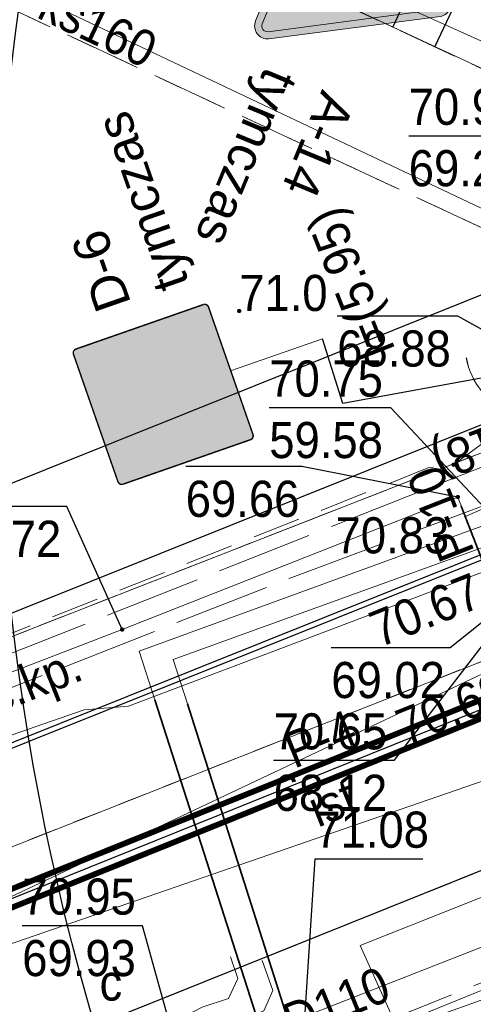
# Model space of a CAD drawing. Header units: feet. Extents: x 6524992 to 6539952, y 6047571 to 6067901.
# Tile 17 of 53: x 6531684 to 6531694, y 6048656 to 6048677. Entities that reach past the tile are written whole.
import ezdxf
from ezdxf.enums import TextEntityAlignment as Align

# ---------------------------------------------------------------- set-up
doc = ezdxf.new("R2010")
doc.units = ezdxf.units.FT
doc.header["$MEASUREMENT"] = 0
for name, pattern in [('1.5_0.5', [2, 1.5, -0.5]), ('218-500', [1, 0.5, -0.5]), ('219-500', [0]), ('mz1.0_0.5', [1.5, 1, -0.5]), ('mz1.25_0.5', [1.75, 1.25, -0.5]), ('mz2.0_0.5', [2.5, 2, -0.5])]:
    doc.linetypes.add(name, pattern=pattern)
doc.layers.get('0').update_dxf_attribs({"linetype": 'CONTINUOUS', "lineweight": 18})
doc.layers.add('000 Inne (niezydentyfikowane)', color=7, linetype='CONTINUOUS')
for name, color, linetype, transparency in [('217-Granica konturu klasyfikcyjnego', 7, 'CONTINUOUS', 0.5), ('218-Granica użytku', 7, 'CONTINUOUS', 0.5), ('219-Linia granicy', 7, 'CONTINUOUS', 0.5), ('chodnik (powierzchnia)', 7, 'CONTINUOUS', 0.5), ('furtka (linia) - symbol', 7, 'CONTINUOUS', 0.5), ('jezdnia (powierzchnia)', 7, 'CONTINUOUS', 0.5), ('krawężnik (linia)', 7, 'CONTINUOUS', 0.5), ('przewód ciepłowniczy (linia)', 7, 'CONTINUOUS', 0.5), ('przewód elektroenergetyczny (linia)', 7, 'CONTINUOUS', 0.5), ('przewód gazowy (linia)', 7, 'CONTINUOUS', 0.5), ('przewód gazowy - projektowany lub w budowie (linia) - ob. projektowany', 7, 'CONTINUOUS', 0.5), ('przewód kanalizacyjny (linia)', 7, 'CONTINUOUS', 0.5), ('przewód kanalizacyjny (linia)-Atr1', 7, 'CONTINUOUS', 0.5), ('przewód telekomunikacyjny - projektowany lub w budowie (linia) - ob. projektowany', 7, 'CONTINUOUS', 0.5), ('przewód wodociągowy (linia)', 7, 'CONTINUOUS', 0.5), ('przewód wodociągowy (linia)-Atr1', 7, 'CONTINUOUS', 0.5), ('punkt o określonej wysokości (sieć ciepłownicza)-Atr2', 7, 'CONTINUOUS', 0.5), ('punkt o określonej wysokości (sieć ciepłownicza)-Atr3', 7, 'CONTINUOUS', 0.5), ('punkt o określonej wysokości (sieć gazowa)', 7, 'CONTINUOUS', 0.5), ('punkt o określonej wysokości (sieć gazowa)-Atr2', 7, 'CONTINUOUS', 0.5), ('punkt o określonej wysokości (sieć gazowa)-Atr3', 7, 'CONTINUOUS', 0.5), ('punkt o określonej wysokości (sieć kanalizacyjna)-Atr2', 7, 'CONTINUOUS', 0.5), ('punkt o określonej wysokości (sieć kanalizacyjna)-Atr3', 7, 'CONTINUOUS', 0.5), ('punkt wysokościowy naturalny', 7, 'CONTINUOUS', 0.5), ('punkt wysokościowy naturalny-Atr2', 7, 'CONTINUOUS', 0.5), ('punkt wysokościowy sztuczny', 7, 'CONTINUOUS', 0.5), ('punkt wysokościowy sztuczny-Atr2', 7, 'CONTINUOUS', 0.5), ('rura ochronna - przewód ciepłowniczy (linia)', 7, 'CONTINUOUS', 0.5), ('rura ochronna - przewód gazowy (linia)', 7, 'CONTINUOUS', 0.5), ('skarpa nieumocniona (powierzchnia)', 7, 'CONTINUOUS', 0.5), ('studzienka okrągła - przewód ciepłowniczy (punkt)-Atr17', 7, 'CONTINUOUS', 0.5), ('ścieżka (powierzchnia)', 7, 'CONTINUOUS', 0.5), ('ścieżka (powierzchnia)-Atr17', 7, 'CONTINUOUS', 0.5)]:
    doc.layers.add(name, color=color, linetype=linetype, transparency=transparency)
doc.layers.add('_Robocza', color=1, linetype='CONTINUOUS', lineweight=30, plot=False)
doc.layers.add('BDZ_ObiektZwiazanyZKomunikacja', color=7, linetype='CONTINUOUS', lineweight=18, transparency=0.5)
for name, color, linetype, lineweight in [('gaPionowe', 7, 'CONTINUOUS', 13), ('gaPoziome', 7, 'CONTINUOUS', 13), ('zzz.gaHSDlugosc', 7, 'CONTINUOUS', 30), ('zzz.gaHSDodTekst', 7, 'CONTINUOUS', 30), ('zzz.gaHSDomyslna', 7, 'CONTINUOUS', 30), ('zzz.gaHSKilometraz', 7, 'CONTINUOUS', 30), ('zzz.gaHSNazwa', 7, 'CONTINUOUS', 30), ('zzz.gaHSOpis', 7, 'CONTINUOUS', 30), ('zzz.gaHSStan', 7, 'CONTINUOUS', 30), ('zzz.gaHSTrasa', 7, 'CONTINUOUS', 30), ('zzz.gaVSDodTekst', 7, 'CONTINUOUS', 30), ('zzz.gaVSDomyslna', 7, 'CONTINUOUS', 30), ('zzz.gaVSNazwa', 7, 'CONTINUOUS', 30), ('zzz.gaVSStan', 7, 'CONTINUOUS', 30), ('zzz.gaVSWielkość', 7, 'CONTINUOUS', 30)]:
    doc.layers.add(name, color=color, linetype=linetype, lineweight=lineweight)
doc.styles.add('GA-ATR-TEXT', font='arial.ttf', dxfattribs={"width": 0.9})
doc.styles.add('GA4-HS-TEXT', font='arial.ttf', dxfattribs={"width": 0.9})
doc.styles.get("Standard").update_dxf_attribs({"font": 'arial.ttf'})
doc.dimstyles.new('GA-LEADER', dxfattribs={"dimtxt": 1, "dimasz": 1, "dimexe": 1, "dimexo": 1, "dimgap": 1, "dimtad": 1, "dimtxsty": 'Standard', "dimcen": 1, "dimadec": 0, "dimazin": 0, "dimtfac": 1, "dimtmove": 0, "dimatfit": 3, "dimfxl": 1, "dimarcsym": 0})

# ---------------------------------------------------------------- blocks, each defined once
blk = doc.blocks.new('OK04')
at = {"color": 0, "linetype": 'Continuous', "lineweight": 0}
blk.add_arc((1.5, 0.001), 1.5, 120, 180, dxfattribs=at)
blk = doc.blocks.new('PW01')
at = {"linetype": 'Continuous', "lineweight": 13}
h = blk.add_hatch(color=0, dxfattribs=at)
edge = h.paths.add_edge_path()
edge.add_arc((0, 0), 0.045, 0, 360)
blk = doc.blocks.new('PW02')
at = {"linetype": 'Continuous', "lineweight": 13}
h = blk.add_hatch(color=0, dxfattribs=at)
edge = h.paths.add_edge_path()
edge.add_arc((0, 0), 0.045, 0, 360)
blk = doc.blocks.new('KTOK04_500')
at = {"color": 0, "linetype": 'Continuous', "lineweight": 13}
blk.add_arc((3, 0), 3, 119.9816, 180, dxfattribs=at)
blk = doc.blocks.new('*U103')
at = {"layer": 'zzz.gaVSDomyslna', "lineweight": 0}
h = blk.add_hatch(color=10, dxfattribs=at)
h.paths.add_polyline_path([(0, 725.9, 0.262759), (-45.8, 700.1), (-404.2, 79.4, 0.565749), (-356.5, 0), (0, 0), (356.5, 0, 0.565749), (404.2, 79.4), (45.8, 700.1, 0.262759)])
h.paths.add_polyline_path([(20, 684.8), (377.9, 64.9, -0.559995), (356.5, 30), (0, 30), (-356.5, 30, -0.559995), (-377.9, 64.9), (-20, 684.8, -0.260216), (0, 695.9, -0.260216)], flags=16)
at = {"layer": 'zzz.gaVSDomyslna', "color": 10, "lineweight": 0}
for points in [[(45.8, 700.1), (404.2, 79.4, -0.565749), (356.5, 0), (0, 0), (-356.5, 0, -0.565749), (-404.2, 79.4), (-45.8, 700.1, -0.262759), (0, 725.9, -0.262759)], [(20, 684.8), (377.9, 64.9, -0.559995), (356.5, 30), (0, 30), (-356.5, 30, -0.559995), (-377.9, 64.9), (-20, 684.8, -0.260216), (0, 695.9, -0.260216)]]:
    blk.add_lwpolyline(points, format="xyb", close=True, dxfattribs=at)
blk = doc.blocks.new('*U104')
at = {"layer": 'zzz.gaVSDomyslna', "lineweight": 0}
h = blk.add_hatch(color=50, dxfattribs=at)
edge = h.paths.add_edge_path()
edge.add_line((0, 30), (356.5, 30))
edge.add_arc((356.5, 54), 24, 270.0001, 386.9946)
edge.add_line((377.9, 64.9), (20.3, 684.2))
edge.add_arc((0, 672.5), 23.5, 30.0026, 148.2815)
edge.add_line((-20, 684.8), (-377.9, 64.9))
edge.add_arc((-356.5, 54), 24, 153.0055, 270.0001)
edge.add_line((-356.5, 30), (0, 30))
blk = doc.blocks.new('*U105')
at = {"layer": 'zzz.gaVSDomyslna', "linetype": 'Continuous', "lineweight": 0, "true_color": 0x000000}
h = blk.add_hatch(color=18, dxfattribs=at)
edge = h.paths.add_edge_path()
edge.add_arc((60, 472.5), 30, 0, 360.0002689)
h.paths.add_polyline_path([(-360, 45), (-281.25, 112.5), (-202.5, 45)])
h.paths.add_polyline_path([(258.75, 191.25), (157.5, 45), (360, 45)])
h.paths.add_polyline_path([(216.118, 165.789), (141.513, 208.421), (125.376, 182.601), (45, 227.813), (45, 433.125), (0, 461.25), (-136.849, 432.74), (-163.77, 345.246), (-180, 354.375), (-190.457, 343.047), (-176.355, 335.115), (-180, 331.875), (-147.913, 313.826), (-145.705, 317.874), (-135.48, 312.122), (-180, 45), (-90, 45), (-135, 90), (-90, 254.158), (-45, 180), (-45, 45), (45, 45), (0, 90), (0, 180), (-41.0105, 258.983), (11.25, 229.587), (11.25, 224.297), (45, 205.313), (45, 210.602), (117.417, 169.868), (103.026, 146.842), (177.632, 104.211)])
h.paths.add_polyline_path([(11.25, 246.797), (11.25, 360), (-60.3947, 296.316), (-53.6333, 283.294)], flags=16)
h.paths.add_polyline_path([(-98.1818, 405), (-51.9231, 405), (-126.456, 324.256), (-138.522, 331.043)], flags=16)
blk = doc.blocks.new('*U107')
at = {"layer": 'zzz.gaVSDomyslna', "color": 10}
blk.add_blockref('*U103', (0, 0), dxfattribs=at)
at = {"layer": 'zzz.gaVSDomyslna', "color": 50}
blk.add_blockref('*U104', (0, 0), dxfattribs=at)
at = {"layer": 'zzz.gaVSDomyslna', "color": 18, "true_color": 0x000000}
blk.add_blockref('*U105', (0, 0), dxfattribs=at)
blk = doc.blocks.new('*U102')
at = {"layer": 'zzz.gaVSDomyslna'}
blk.add_blockref('*U107', (0, 0), dxfattribs=at)
at = {"layer": 'zzz.gaVSDodTekst', "flags": 1}
blk.add_attdef('Addtext', text='', height=1, dxfattribs=at).set_placement((0, 0), align=Align.MIDDLE_LEFT)
at = {"layer": 'zzz.gaVSDomyslna', "flags": 1}
for tag in ['Width', 'Height', 'Position', 'Route', 'ItemNo']:
    blk.add_attdef(tag, text='', height=1, dxfattribs=at).set_placement((0, 0), align=Align.MIDDLE_LEFT)
at = {"layer": 'zzz.gaVSNazwa', "style": 'GA-ATR-TEXT'}
blk.add_attdef('Name', text='', height=150, dxfattribs=at).set_placement((510.5, 438), align=Align.MIDDLE_LEFT)
at = {"layer": 'zzz.gaVSStan', "style": 'GA-ATR-TEXT'}
blk.add_attdef('State', text='', height=150, dxfattribs=at).set_placement((510.5, 183), align=Align.MIDDLE_LEFT)
at = {"layer": 'zzz.gaVSWielkość', "flags": 1}
blk.add_attdef('Size', text='', height=1, dxfattribs=at).set_placement((0, 0), align=Align.MIDDLE_LEFT)
blk = doc.blocks.new('z.ga4.HSL-desc')
at = {"layer": 'zzz.gaHSDlugosc', "style": 'GA4-HS-TEXT', "width": 0.9}
blk.add_attdef('LENGTH', (6.026, 0.4), '', height=1, dxfattribs=at)
at = {"layer": 'zzz.gaHSDodTekst', "style": 'GA4-HS-TEXT', "width": 0.9, "flags": 1}
blk.add_attdef('ADDTEXT', (0, -2.744), '', height=1, dxfattribs=at)
at = {"layer": 'zzz.gaHSKilometraz', "style": 'GA4-HS-TEXT', "width": 0.9, "flags": 1}
blk.add_attdef('POSITION', (0, -5.695), '', height=1, dxfattribs=at)
at = {"layer": 'zzz.gaHSNazwa', "style": 'GA4-HS-TEXT', "width": 0.9}
blk.add_attdef('NAME', (0, 0.4), '', height=1, dxfattribs=at)
at = {"layer": 'zzz.gaHSStan', "style": 'GA4-HS-TEXT', "width": 0.9}
blk.add_attdef('STATE', (0, -1.356), '', height=1, dxfattribs=at)
at = {"layer": 'zzz.gaHSTrasa', "style": 'GA4-HS-TEXT', "width": 0.9, "flags": 1}
blk.add_attdef('ROUTE', (0, -4.27), '', height=1, dxfattribs=at)
blk = doc.blocks.new('gaHSPos')
at = {"color": 0, "linetype": 'Continuous', "lineweight": 0}
blk.add_point((0, 0), dxfattribs=at)
blk = doc.blocks.new('*U126')
at = {"layer": 'zzz.gaHSDomyslna', "color": 251}
for points in [[(12.309, 5.153, 0.12, 0.12, 0), (-0.067, 0.167, 0.12, 0.12, 0)], [(12.444, 4.819, 0.12, 0.12, 0), (0.067, -0.167, 0.12, 0.12, 0)]]:
    blk.add_lwpolyline(points, format="xyseb", dxfattribs=at)
at = {"color": 251}
for p in [(12.377, 4.986), (0, 0)]:
    blk.add_blockref('gaHSPos', p, dxfattribs=at)
blk = doc.blocks.new('gaVScolumn0')
at = {"color": 0, "linetype": 'ByBlock', "lineweight": -2}
blk.add_line((0, 0), (0, 400), dxfattribs=at)
at = {"layer": 'zzz.gaVSDomyslna', "color": 7, "style": 'GA-ATR-TEXT'}
blk.add_attdef('X2', text='', height=150, dxfattribs=at).set_placement((-50, 0), align=Align.BOTTOM_RIGHT)
blk = doc.blocks.new('*U184')
at = {"layer": 'zzz.gaVSDomyslna', "lineweight": 0}
h = blk.add_hatch(color=180, dxfattribs=at)
edge = h.paths.add_edge_path()
edge.add_line((-280, 594), (280, 594))
edge.add_arc((280, 580), 14, -0.0003, 89.9999, ccw=False)
edge.add_line((294, 580), (294, 20))
edge.add_arc((280, 20), 14, -89.9999, -0.0003, ccw=False)
edge.add_line((280, 6), (-280, 6))
edge.add_arc((-280, 20), 14, 180.0002, 269.9998, ccw=False)
edge.add_line((-294, 20), (-294, 580))
edge.add_arc((-280, 580), 14, 89.9999, 180.0002, ccw=False)
blk = doc.blocks.new('*U185')
at = {"layer": 'zzz.gaVSDomyslna', "color": 7, "lineweight": 0, "true_color": 0xffffff, "const_width": 6}
blk.add_lwpolyline([(280, 3), (-280, 3, -0.414214), (-297, 20), (-297, 580, -0.414214), (-280, 597), (280, 597, -0.414214), (297, 580), (297, 20, -0.414214), (280, 3, -1)], format="xyb", dxfattribs=at)
blk = doc.blocks.new('*U186')
at = {"layer": 'zzz.gaVSDomyslna', "lineweight": 0, "true_color": 0xffffff}
blk.add_hatch(color=7, dxfattribs=at).paths.add_polyline_path([(0, 484), (-279.438, 0), (279.438, 0)])
blk = doc.blocks.new('*U187')
at = {"layer": 'zzz.gaVSDomyslna', "lineweight": 0, "true_color": 0x000000}
h = blk.add_hatch(color=18, dxfattribs=at)
h.paths.add_polyline_path([(-24, 372, 1), (24, 372, 1)])
h.paths.add_polyline_path([(49.7297, 326.351), (0, 345), (-37.2973, 261.081), (-87.4155, 210.963), (-75.7601, 185.321), (-18.6486, 242.432), (-9.72973, 259.459), (0, 186.486), (-46.6216, 121.216), (-77.8378, 27.5676), (-112.5, 23.2348), (-112.5, 11.6777), (-51.0384, 0), (-18.6486, 102.568), (20.4993, 150.613), (90.969, 27.2907), (68.459, 9.13869), (68.459, 0), (93.2432, 0), (134.934, 23.8234), (57.3273, 171.982), (59.8365, 179.509), (49.7297, 223.784), (49.7297, 279.73), (74.5946, 247.095), (74.5946, 163.176), (99.4595, 177.162), (99.4595, 261.081)])
h.paths.add_polyline_path([(219.122, 83.9189), (111.876, 83.9189), (121.645, 65.2703), (228.446, 65.2703)])
h.paths.add_polyline_path([(50.0186, 83.9189), (-16.7151, 83.9189), (-22.6042, 65.2703), (60.675, 65.2703)], flags=17)
h.paths.add_polyline_path([(-66.917, 83.9189), (-219.122, 83.9189), (-228.446, 65.2703), (-73.1332, 65.2703)])
blk = doc.blocks.new('*U189')
at = {"layer": 'zzz.gaVSDomyslna', "color": 7, "true_color": 0xffffff}
for name, p in [('*U185', (0, 0)), ('*U186', (0, 96))]:
    blk.add_blockref(name, p, dxfattribs=at)
at = {"layer": 'zzz.gaVSDomyslna', "color": 180}
blk.add_blockref('*U184', (0, 0), dxfattribs=at)
at = {"layer": 'zzz.gaVSDomyslna', "color": 18, "true_color": 0x000000}
blk.add_blockref('*U187', (0, 108), dxfattribs=at)
blk = doc.blocks.new('*U183')
at = {"layer": 'zzz.gaVSDomyslna'}
blk.add_blockref('*U189', (0, 0), dxfattribs=at)
at = {"layer": 'zzz.gaVSDodTekst', "flags": 1}
blk.add_attdef('Addtext', text='', height=1, dxfattribs=at).set_placement((0, 0), align=Align.MIDDLE_LEFT)
at = {"layer": 'zzz.gaVSDomyslna', "flags": 1}
for tag in ['Width', 'Height', 'Position', 'Route', 'ItemNo']:
    blk.add_attdef(tag, text='', height=1, dxfattribs=at).set_placement((0, 0), align=Align.MIDDLE_LEFT)
at = {"layer": 'zzz.gaVSNazwa', "style": 'GA-ATR-TEXT'}
blk.add_attdef('Name', text='', height=150, dxfattribs=at).set_placement((400, 375), align=Align.MIDDLE_LEFT)
at = {"layer": 'zzz.gaVSStan', "style": 'GA-ATR-TEXT'}
blk.add_attdef('State', text='', height=150, dxfattribs=at).set_placement((400, 120), align=Align.MIDDLE_LEFT)
at = {"layer": 'zzz.gaVSWielkość', "flags": 1}
blk.add_attdef('Size', text='', height=1, dxfattribs=at).set_placement((0, 0), align=Align.MIDDLE_LEFT)
blk = doc.blocks.new('*U201')
at = {"layer": 'zzz.gaVSDomyslna', "lineweight": 0}
h = blk.add_hatch(color=10, dxfattribs=at)
h.paths.add_polyline_path([(0, 725.9, 0.262759), (-45.8, 700.1), (-404.2, 79.4, 0.565749), (-356.5, 0), (0, 0), (356.5, 0, 0.565749), (404.2, 79.4), (45.8, 700.1, 0.262759)])
h.paths.add_polyline_path([(20, 684.8), (377.9, 64.9, -0.559995), (356.5, 30), (0, 30), (-356.5, 30, -0.559995), (-377.9, 64.9), (-20, 684.8, -0.260216), (0, 695.9, -0.260216)], flags=16)
at = {"layer": 'zzz.gaVSDomyslna', "color": 10, "lineweight": 0}
for points in [[(45.8, 700.1), (404.2, 79.4, -0.565749), (356.5, 0), (0, 0), (-356.5, 0, -0.565749), (-404.2, 79.4), (-45.8, 700.1, -0.262759), (0, 725.9, -0.262759)], [(20, 684.8), (377.9, 64.9, -0.559995), (356.5, 30), (0, 30), (-356.5, 30, -0.559995), (-377.9, 64.9), (-20, 684.8, -0.260216), (0, 695.9, -0.260216)]]:
    blk.add_lwpolyline(points, format="xyb", close=True, dxfattribs=at)
blk = doc.blocks.new('*U202')
at = {"layer": 'zzz.gaVSDomyslna', "lineweight": 0}
h = blk.add_hatch(color=50, dxfattribs=at)
edge = h.paths.add_edge_path()
edge.add_line((0, 30), (356.5, 30))
edge.add_arc((356.5, 54), 24, 270.0001, 386.9946)
edge.add_line((377.9, 64.9), (20.3, 684.2))
edge.add_arc((0, 672.5), 23.5, 30.0026, 148.2815)
edge.add_line((-20, 684.8), (-377.9, 64.9))
edge.add_arc((-356.5, 54), 24, 153.0055, 270.0001)
edge.add_line((-356.5, 30), (0, 30))
blk = doc.blocks.new('*U203')
at = {"layer": 'zzz.gaVSDomyslna', "linetype": 'Continuous', "lineweight": 0, "true_color": 0x000000}
h = blk.add_hatch(color=18, dxfattribs=at)
edge = h.paths.add_edge_path()
edge.add_arc((60, 472.5), 30, 0, 360.0002689)
h.paths.add_polyline_path([(-360, 45), (-281.25, 112.5), (-202.5, 45)])
h.paths.add_polyline_path([(258.75, 191.25), (157.5, 45), (360, 45)])
h.paths.add_polyline_path([(216.118, 165.789), (141.513, 208.421), (125.376, 182.601), (45, 227.813), (45, 433.125), (0, 461.25), (-136.849, 432.74), (-163.77, 345.246), (-180, 354.375), (-190.457, 343.047), (-176.355, 335.115), (-180, 331.875), (-147.913, 313.826), (-145.705, 317.874), (-135.48, 312.122), (-180, 45), (-90, 45), (-135, 90), (-90, 254.158), (-45, 180), (-45, 45), (45, 45), (0, 90), (0, 180), (-41.0105, 258.983), (11.25, 229.587), (11.25, 224.297), (45, 205.313), (45, 210.602), (117.417, 169.868), (103.026, 146.842), (177.632, 104.211)])
h.paths.add_polyline_path([(11.25, 246.797), (11.25, 360), (-60.3947, 296.316), (-53.6333, 283.294)], flags=16)
h.paths.add_polyline_path([(-98.1818, 405), (-51.9231, 405), (-126.456, 324.256), (-138.522, 331.043)], flags=16)
blk = doc.blocks.new('*U205')
at = {"layer": 'zzz.gaVSDomyslna', "color": 10}
blk.add_blockref('*U201', (0, 0), dxfattribs=at)
at = {"layer": 'zzz.gaVSDomyslna', "color": 50}
blk.add_blockref('*U202', (0, 0), dxfattribs=at)
at = {"layer": 'zzz.gaVSDomyslna', "color": 18, "true_color": 0x000000}
blk.add_blockref('*U203', (0, 0), dxfattribs=at)
blk = doc.blocks.new('*U200')
at = {"layer": 'zzz.gaVSDomyslna'}
blk.add_blockref('*U205', (0, 0), dxfattribs=at)
at = {"layer": 'zzz.gaVSDodTekst', "flags": 1}
blk.add_attdef('Addtext', text='', height=1, dxfattribs=at).set_placement((0, 0), align=Align.MIDDLE_LEFT)
at = {"layer": 'zzz.gaVSDomyslna', "flags": 1}
for tag in ['Width', 'Height', 'Position', 'Route', 'ItemNo']:
    blk.add_attdef(tag, text='', height=1, dxfattribs=at).set_placement((0, 0), align=Align.MIDDLE_LEFT)
at = {"layer": 'zzz.gaVSNazwa', "style": 'GA-ATR-TEXT'}
blk.add_attdef('Name', text='', height=150, dxfattribs=at).set_placement((510.5, 438), align=Align.MIDDLE_LEFT)
at = {"layer": 'zzz.gaVSStan', "style": 'GA-ATR-TEXT'}
blk.add_attdef('State', text='', height=150, dxfattribs=at).set_placement((510.5, 183), align=Align.MIDDLE_LEFT)
at = {"layer": 'zzz.gaVSWielkość', "flags": 1}
blk.add_attdef('Size', text='', height=1, dxfattribs=at).set_placement((0, 0), align=Align.MIDDLE_LEFT)

msp = doc.modelspace()

# ---------------------------------------------------------------- linework, layer by layer
at = {"layer": '000 Inne (niezydentyfikowane)', "color": 7, "linetype": 'Continuous', "lineweight": 25, "flags": 128}
for points in [[(6531692.11, 6048676.57), (6531693.34, 6048679.2)], [(6531692.98, 6048676.16), (6531693.61, 6048677.5)]]:
    msp.add_lwpolyline(points, dxfattribs=at)
at = {"layer": '217-Granica konturu klasyfikcyjnego', "color": 3, "linetype": '1.5_0.5', "lineweight": 18, "flags": 128}
for points in [[(6531699.41, 6048669.87), (6531644.64, 6048695.35)], [(6531668.96, 6048657.97), (6531699.41, 6048669.87)]]:
    msp.add_lwpolyline(points, dxfattribs=at)
at = {"layer": '218-Granica użytku', "color": 3, "linetype": '218-500', "lineweight": 18, "flags": 128}
for points in [[(6531699.64, 6048673.07), (6531627.6, 6048706.58)], [(6531627.6, 6048706.58), (6531699.64, 6048673.07)], [(6531699.41, 6048669.87), (6531644.64, 6048695.35)], [(6531644.64, 6048695.35), (6531699.41, 6048669.87)], [(6531668.96, 6048657.97), (6531699.41, 6048669.87)], [(6531699.41, 6048669.87), (6531668.96, 6048657.97)], [(6531670.71, 6048654.24), (6531708.28, 6048669.06)], [(6531708.28, 6048669.06), (6531670.71, 6048654.24)]]:
    msp.add_lwpolyline(points, dxfattribs=at)
at = {"layer": '219-Linia granicy', "color": 3, "linetype": '219-500', "lineweight": 18, "flags": 128}
for points in [[(6531615.02, 6048712.44), (6531699.64, 6048673.07)], [(6531668.96, 6048657.97), (6531699.54, 6048669.92)], [(6531670.71, 6048654.24), (6531708.28, 6048669.06)]]:
    msp.add_lwpolyline(points, dxfattribs=at)
at = {"layer": '_Robocza'}
msp.add_lwpolyline([(6531683.556, 6048658.235), (6531756.637, 6048687.676, 0.034719), (6531779.429, 6048700.176), (6531796.103, 6048710.786)], format="xyb", dxfattribs=at)
for points in [[(6531680.58, 6048665.66), (6531745.534, 6048691.698)], [(6531681.51, 6048663.34), (6531746.464, 6048689.377)], [(6531682.44, 6048661.019), (6531747.394, 6048687.057)]]:
    msp.add_lwpolyline(points, dxfattribs=at)
msp.add_circle((6531733.871, 6048670.068), 50, dxfattribs=at)
at = {"layer": 'chodnik (powierzchnia)', "color": 7, "linetype": 'mz1.0_0.5', "lineweight": 18, "flags": 128}
msp.add_lwpolyline([(6531696.57, 6048660.12), (6531673.65, 6048650.92), (6531665.69, 6048647.72), (6531667.64, 6048646.2), (6531671.87, 6048647.92), (6531671.77, 6048648.24), (6531672.92, 6048648.55), (6531672.97, 6048648.33), (6531701.06, 6048659.59)], close=True, dxfattribs=at)
at = {"layer": 'jezdnia (powierzchnia)', "color": 7, "linetype": '1.5_0.5', "lineweight": 18, "flags": 128}
msp.add_lwpolyline([(6531934.86, 6048854.54), (6531926.95, 6048841.93), (6531918.96, 6048830.06), (6531909.5, 6048817.18), (6531901.18, 6048806.68), (6531892.44, 6048796.38), (6531883.95, 6048786.92), (6531881.51, 6048784.27), (6531879.59, 6048782.86), (6531877.75, 6048782.38), (6531875.82, 6048782.5), (6531874.76, 6048782.88), (6531873.9, 6048783.37), (6531869.6, 6048778.86), (6531870.13, 6048778.03), (6531870.82, 6048776.02), (6531870.85, 6048775.07), (6531870.54, 6048773.29), (6531869.38, 6048771.34), (6531868.01, 6048769.93), (6531863.36, 6048765.34), (6531859.32, 6048761.55), (6531848.76, 6048752.38), (6531843.59, 6048748.2), (6531831.18, 6048739.14), (6531817.84, 6048729.74), (6531793.06, 6048712.45), (6531781.56, 6048705.02), (6531771.84, 6048699.39), (6531762.11, 6048694.16), (6531748.35, 6048687.6), (6531736.63, 6048682.63), (6531731.2, 6048680.43), (6531723.01, 6048677.15), (6531720.39, 6048676.29), (6531718.04, 6048676.19), (6531716, 6048676.85), (6531700.78, 6048671.82), (6531700.43, 6048670.57), (6531699.94, 6048669.55), (6531698.66, 6048667.85), (6531696.88, 6048666.7), (6531694.1, 6048665.57), (6531671.86, 6048656.66), (6531663.54, 6048653.32), (6531665.69, 6048647.72), (6531673.65, 6048650.92), (6531696.57, 6048660.12), (6531711.19, 6048665.9), (6531713.11, 6048666.5), (6531715.24, 6048666.77), (6531717.08, 6048666.7), (6531718.61, 6048666.2), (6531721.55, 6048664.8), (6531726.41, 6048662.46), (6531732.77, 6048659.4), (6531735.33, 6048664.82), (6531734.21, 6048665.57), (6531733.07, 6048666.83), (6531732.2, 6048668.59), (6531731.94, 6048669.96), (6531732.02, 6048671.12), (6531732.75, 6048673.21), (6531733.92, 6048674.7), (6531735.62, 6048675.73), (6531738.9, 6048677.05), (6531750.92, 6048682.22), (6531764.64, 6048688.73), (6531774.64, 6048694.07), (6531784.88, 6048700.05), (6531796.3, 6048707.41), (6531807.81, 6048715.38), (6531812.49, 6048718.65), (6531821.51, 6048725), (6531834.56, 6048734.18), (6531847.16, 6048743.36), (6531852.83, 6048747.95), (6531863.16, 6048756.92), (6531867.95, 6048761.44), (6531872.3, 6048765.7), (6531873.84, 6048766.99), (6531875.25, 6048767.75), (6531877.35, 6048768.27), (6531879.48, 6048768.24), (6531881.09, 6048767.74), (6531883.2, 6048766.46), (6531886.63, 6048772.09), (6531886.01, 6048772.9), (6531885.74, 6048773.58), (6531885.26, 6048775.66), (6531885.44, 6048778.18), (6531886.52, 6048780.64), (6531887.99, 6048782.41), (6531897.21, 6048792.67), (6531905.82, 6048802.85), (6531914.51, 6048813.86), (6531923.67, 6048826.32), (6531932.04, 6048838.77), (6531939.94, 6048851.37)], close=True, dxfattribs=at)
at = {"layer": 'krawężnik (linia)', "color": 7, "linetype": 'Continuous', "lineweight": 25, "flags": 128}
for points in [[(6531843.59, 6048748.2), (6531831.18, 6048739.14), (6531817.84, 6048729.74), (6531793.06, 6048712.45), (6531781.56, 6048705.02), (6531771.84, 6048699.39), (6531762.11, 6048694.16), (6531748.35, 6048687.6), (6531736.63, 6048682.63), (6531731.2, 6048680.43), (6531723.01, 6048677.15), (6531720.39, 6048676.29), (6531718.04, 6048676.19), (6531716, 6048676.85), (6531700.78, 6048671.82), (6531700.43, 6048670.57), (6531699.94, 6048669.55), (6531698.66, 6048667.85), (6531696.88, 6048666.7), (6531694.1, 6048665.57), (6531671.86, 6048656.66), (6531663.54, 6048653.32)], [(6531774.64, 6048694.07), (6531764.64, 6048688.73), (6531750.92, 6048682.22), (6531738.9, 6048677.05), (6531735.62, 6048675.73), (6531733.92, 6048674.7), (6531732.75, 6048673.21), (6531732.02, 6048671.12), (6531731.94, 6048669.96), (6531732.2, 6048668.59), (6531733.07, 6048666.83), (6531734.21, 6048665.57), (6531735.33, 6048664.82), (6531732.77, 6048659.4), (6531726.41, 6048662.46), (6531721.55, 6048664.8), (6531718.61, 6048666.2), (6531717.08, 6048666.7), (6531715.24, 6048666.77), (6531713.11, 6048666.5), (6531711.19, 6048665.9), (6531696.57, 6048660.12), (6531673.65, 6048650.92), (6531665.69, 6048647.72)]]:
    msp.add_lwpolyline(points, dxfattribs=at)
at = {"layer": 'przewód ciepłowniczy (linia)', "color": 212, "linetype": 'Continuous', "lineweight": 18, "flags": 128}
for points in [[(6531690.1, 6048653.51), (6531689.33, 6048655.89), (6531687.17, 6048662.61), (6531686.84, 6048663.62), (6531712.51, 6048672.98)], [(6531690.81, 6048653.19), (6531690.06, 6048655.56), (6531687.85, 6048662.53), (6531687.55, 6048663.45), (6531712.29, 6048672.4)], [(6531688.74, 6048657.28), (6531688.89, 6048656.83), (6531688.7, 6048656.41), (6531688.15, 6048656.23), (6531687.48, 6048655.88), (6531686.79, 6048655.58), (6531675.84, 6048651.38), (6531664.64, 6048647.06), (6531653.46, 6048642.87), (6531642.14, 6048638.7), (6531630.82, 6048634.51)], [(6531631.67, 6048634.3), (6531642.94, 6048638.46), (6531654.22, 6048642.68), (6531665.43, 6048646.88), (6531676.64, 6048651.19), (6531687.56, 6048655.33), (6531688.29, 6048655.54), (6531688.92, 6048655.94), (6531689.43, 6048656.16), (6531689.62, 6048656.58), (6531689.4, 6048657.2)]]:
    msp.add_lwpolyline(points, dxfattribs=at)
at = {"layer": 'przewód elektroenergetyczny (linia)', "color": 1, "linetype": 'Continuous', "lineweight": 18, "flags": 128}
for points in [[(6531802.76, 6048705.47), (6531802.52, 6048705), (6531795.37, 6048712.94), (6531793.1, 6048715.86), (6531774.07, 6048704.14), (6531754.13, 6048693.18), (6531722.21, 6048678.72), (6531704.2, 6048671.11), (6531697.97, 6048668.16), (6531700.69, 6048661.36), (6531696.92, 6048659.69), (6531691.43, 6048657.51), (6531692.22, 6048655.76)], [(6531524.62, 6048598.6), (6531555.5, 6048616.95), (6531572.92, 6048623.16), (6531575.24, 6048622.1), (6531620.29, 6048637.98), (6531637.59, 6048644.26), (6531670.09, 6048656.43), (6531677.84, 6048659.68), (6531685.7, 6048662.4), (6531686.62, 6048662.48), (6531698.14, 6048666.84), (6531697.59, 6048668.55), (6531699.46, 6048670.8), (6531714.16, 6048677.4), (6531718.72, 6048679.35), (6531753.44, 6048694.11), (6531767.66, 6048701.72), (6531768.82, 6048702.43)], [(6531720.83, 6048662.47), (6531720.15, 6048662.71), (6531716.06, 6048664.17), (6531715.46, 6048664.31), (6531712.77, 6048663.18), (6531700.33, 6048658.37), (6531697.05, 6048657.68), (6531696.43, 6048657.59), (6531673.36, 6048648.21), (6531673.3, 6048647.68), (6531671.99, 6048647.48), (6531671.55, 6048647.49), (6531670.73, 6048647.05)], [(6531793.07, 6048628.61), (6531759.89, 6048644.1), (6531751.16, 6048648.64), (6531726.42, 6048659.89), (6531717.98, 6048663.37), (6531714.96, 6048663.52), (6531697.25, 6048657.56), (6531692.22, 6048655.76), (6531682.63, 6048652.33), (6531668.57, 6048647.58), (6531664.42, 6048645.28), (6531624.8, 6048629.07)]]:
    msp.add_lwpolyline(points, dxfattribs=at)
at = {"layer": 'przewód gazowy (linia)', "color": 40, "linetype": 'Continuous', "lineweight": 18, "flags": 128}
for points in [[(6531693.6, 6048666.41), (6531699.52, 6048668.98), (6531699.99, 6048669.91), (6531700.24, 6048673.45), (6531676.54, 6048684.12), (6531654.05, 6048694.82), (6531633.59, 6048704.11), (6531628.6, 6048706.91), (6531609.25, 6048715.63), (6531581.75, 6048728.52), (6531561.05, 6048738.24), (6531546.04, 6048745.22), (6531545.19, 6048745.78), (6531544.37, 6048746.54), (6531542.97, 6048746.28), (6531536.93, 6048749.64), (6531527.6, 6048753.84)], [(6531715.34, 6048665.02), (6531713.68, 6048664.43), (6531696.93, 6048657.89), (6531693.46, 6048666.82), (6531686.49, 6048664.07), (6531677.14, 6048660.47), (6531675.52, 6048659.02), (6531672.27, 6048657.62), (6531670.27, 6048656.98), (6531667.53, 6048656.11), (6531663.49, 6048654.66), (6531659.66, 6048653.34), (6531638.98, 6048645.96), (6531636.52, 6048644.31)]]:
    msp.add_lwpolyline(points, dxfattribs=at)
at = {"layer": 'przewód gazowy - projektowany lub w budowie (linia) - ob. projektowany', "color": 40, "linetype": 'mz2.0_0.5', "lineweight": 18, "flags": 128}
for points in [[(6531690.01, 6048665.15), (6531705.22, 6048670.84), (6531756.46, 6048692.62), (6531793.49, 6048714.58), (6531799.26, 6048707.84), (6531862.73, 6048752.81), (6531909.69, 6048802.17), (6531966.26, 6048900.24), (6532014.1, 6049000.15), (6532034.9, 6049048.6), (6532041.53, 6049062.44), (6532044.86, 6049070.44), (6532052.42, 6049074.25), (6532055.45, 6049082.73)], [(6531545.45, 6048609.8), (6531558.42, 6048617.39), (6531610.19, 6048634.62), (6531632.59, 6048642.43), (6531643.8, 6048646.89), (6531676.32, 6048659.77), (6531690.01, 6048665.15)]]:
    msp.add_lwpolyline(points, dxfattribs=at)
at = {"layer": 'przewód kanalizacyjny (linia)', "color": 34, "linetype": 'Continuous', "lineweight": 18, "flags": 128}
for points in [[(6531637.55, 6048690.43), (6531642.92, 6048693.16), (6531646.45, 6048694.95), (6531668.56, 6048684.84), (6531697.52, 6048671.12), (6531705.22, 6048664.6)], [(6531699.97, 6048677.21), (6531700.05, 6048676.59), (6531701.26, 6048667.24), (6531701.34, 6048666.63), (6531700.75, 6048666.35), (6531662.72, 6048648.38)], [(6531645.69, 6048644.45), (6531673.37, 6048653.82), (6531704.53, 6048664.57)]]:
    msp.add_lwpolyline(points, dxfattribs=at)
at = {"layer": 'przewód telekomunikacyjny - projektowany lub w budowie (linia) - ob. projektowany', "color": 30, "linetype": 'mz2.0_0.5', "lineweight": 18, "flags": 128}
msp.add_lwpolyline([(6531568.24, 6048619.8), (6531568.67, 6048619.94), (6531572.29, 6048623.33), (6531622.16, 6048639.9), (6531634.45, 6048644.52), (6531638.17, 6048644.19), (6531671.49, 6048657.1), (6531672.12, 6048658.8), (6531686.7, 6048664.57), (6531697.18, 6048668.72), (6531697.93, 6048668.73), (6531703.21, 6048670.97), (6531703.64, 6048672.18), (6531714.35, 6048676.87), (6531752.81, 6048693.37), (6531770.84, 6048703), (6531797.61, 6048720), (6531803.75, 6048710.52), (6531829.31, 6048728.41), (6531829.55, 6048728.77), (6531830.24, 6048729.25), (6531830.76, 6048729.32), (6531843.03, 6048737.91), (6531846.28, 6048740.34), (6531849.41, 6048741.92), (6531863.18, 6048752.15), (6531880.15, 6048769.44), (6531898, 6048788.57), (6531907.66, 6048799.24), (6531910.02, 6048801.83), (6531916.48, 6048812.02), (6531924.49, 6048823.3), (6531924.63, 6048825.25), (6531931.38, 6048835.54), (6531922.93, 6048840.88), (6531938.23, 6048866.1), (6531955.49, 6048901.5), (6531972.68, 6048938.54), (6531977.15, 6048949.18), (6531977.07, 6048949.9)], dxfattribs=at)
at = {"layer": 'przewód wodociągowy (linia)', "color": 5, "linetype": 'Continuous', "lineweight": 18, "flags": 128}
msp.add_lwpolyline([(6531699.49, 6048659.65), (6531677.17, 6048650.9), (6531677.34, 6048650.51), (6531679.36, 6048644.38)], dxfattribs=at)
at = {"layer": 'punkt o określonej wysokości (sieć ciepłownicza)-Atr2', "color": 7, "flags": 128}
for points in [[(6531690.22, 6048655.05), (6531690.5, 6048659.31), (6531692.734, 6048659.31)], [(6531687.48, 6048655.88), (6531686.91, 6048657.92), (6531684.415, 6048657.92)]]:
    msp.add_lwpolyline(points, dxfattribs=at)
at = {"layer": 'punkt o określonej wysokości (sieć gazowa)-Atr2', "color": 7, "flags": 128}
for points in [[(6531694.02, 6048666.59), (6531692.07, 6048668.67), (6531689.544, 6048668.67)], [(6531693.46, 6048666.82), (6531690.22, 6048667.45), (6531687.81, 6048667.45)], [(6531686.49, 6048664.07), (6531685.34, 6048666.62), (6531682.867, 6048666.62)]]:
    msp.add_lwpolyline(points, dxfattribs=at)
at = {"layer": 'punkt o określonej wysokości (sieć kanalizacyjna)-Atr2', "color": 7, "flags": 128}
for points in [[(6531697.52, 6048671.12), (6531694.94, 6048674.31), (6531692.44, 6048674.31)], [(6531700.7, 6048666.56), (6531693.46, 6048670.57), (6531690.955, 6048670.57)], [(6531695.7, 6048666), (6531692.13, 6048661.35), (6531689.635, 6048661.35)], [(6531696.27, 6048666.06), (6531693.3, 6048663.69), (6531690.832, 6048663.69)]]:
    msp.add_lwpolyline(points, dxfattribs=at)
at = {"layer": 'rura ochronna - przewód ciepłowniczy (linia)', "color": 212, "linetype": 'Continuous', "lineweight": 35, "flags": 128}
for points in [[(6531689.33, 6048655.89), (6531687.17, 6048662.61)], [(6531687.85, 6048662.53), (6531690.06, 6048655.56)]]:
    msp.add_lwpolyline(points, dxfattribs=at)
at = {"layer": 'rura ochronna - przewód gazowy (linia)', "color": 40, "linetype": 'Continuous', "lineweight": 35, "flags": 128}
msp.add_lwpolyline([(6531693.53, 6048666.63), (6531696.64, 6048658.63)], dxfattribs=at)
at = {"layer": 'skarpa nieumocniona (powierzchnia)', "color": 7, "linetype": 'mz1.25_0.5', "lineweight": 18, "flags": 128}
msp.add_lwpolyline([(6531700.11, 6048676.5), (6531677.48, 6048685.51), (6531645.88, 6048700.1), (6531611.96, 6048715.97), (6531563.92, 6048738.49), (6531561.99, 6048738.14), (6531611.06, 6048714.33), (6531645.16, 6048698.44), (6531673.42, 6048685.28), (6531699.46, 6048673.14), (6531700.99, 6048672.96), (6531701.14, 6048675.23)], close=True, dxfattribs=at)
at = {"layer": 'ścieżka (powierzchnia)', "color": 7, "linetype": 'mz1.0_0.5', "lineweight": 18, "flags": 128}
msp.add_lwpolyline([(6531668.28, 6048657.96), (6531662.62, 6048655.6), (6531662.77, 6048655.33), (6531663.54, 6048653.32), (6531671.86, 6048656.66), (6531694.1, 6048665.57), (6531694.68, 6048668.45), (6531693.37, 6048667.49), (6531692.86, 6048667.43), (6531668.77, 6048657.88)], close=True, dxfattribs=at)

# ---------------------------------------------------------------- block references
at = {"layer": 'BDZ_ObiektZwiazanyZKomunikacja', "color": 0, "linetype": 'Continuous', "xscale": 0.5, "yscale": 0.5, "zscale": 0.5, "rotation": 69.98000000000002}
msp.add_blockref('KTOK04_500', (6531694.6, 6048668.56), dxfattribs=at)
at = {"layer": 'furtka (linia) - symbol', "color": 7, "linetype": 'Continuous', "lineweight": 18, "rotation": 69.97800000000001}
msp.add_blockref('OK04', (6531694.6, 6048668.56), dxfattribs=at)
at = {"layer": 'gaPionowe', "xscale": 0.005, "yscale": 0.005}
for name, p, rotation, values in [('*U200', (6531689.944, 6048678.345), 247.4858457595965, {'Name': 'A-14', 'State': 'tymczas'}), ('*U183', (6531688.759, 6048669.444), 109.2396441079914, {'Name': 'D-6', 'State': 'tymczas'}), ('*U102', (6531691.865, 6048653.607), 289.0067869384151, {'Name': 'A-14', 'State': 'tymczas'})]:
    msp.add_blockref(name, p, dxfattribs=dict(at, rotation=rotation)).add_auto_attribs(values)
at = {"layer": 'gaPionowe', "xscale": 0.005, "yscale": 0.005, "rotation": 109.2398545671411}
msp.add_blockref('gaVScolumn0', (6531690.647, 6048670.103), dxfattribs=at)
at = {"layer": 'gaPoziome'}
msp.add_blockref('*U126', (6531683.985, 6048658.407), dxfattribs=at)
at = {"layer": 'punkt o określonej wysokości (sieć gazowa)', "color": 40, "linetype": 'Continuous', "lineweight": 13}
for p in [(6531693.46, 6048666.82), (6531686.49, 6048664.07)]:
    msp.add_blockref('PW01', p, dxfattribs=at)
at = {"layer": 'punkt wysokościowy naturalny', "color": 7, "linetype": 'Continuous', "lineweight": 13}
msp.add_blockref('PW01', (6531688.92, 6048670.68), dxfattribs=at)
at = {"layer": 'punkt wysokościowy sztuczny', "color": 7, "linetype": 'Continuous', "lineweight": 13}
msp.add_blockref('PW02', (6531693.37, 6048667.49), dxfattribs=at)
at = {"layer": 'zzz.gaHSOpis', "xscale": 0.75, "yscale": 0.75}
for p, rotation, values in [((6531694.094, 6048665.791), 111.4184368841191, {'STATE': 'tym', 'LENGTH': 'l=(5.95)', 'NAME': 'P-10'}), ((6531700.453, 6048671.106), 201.211927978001, {'STATE': 'ist', 'LENGTH': 'l=(16.18)', 'NAME': 'P-11'}), ((6531690.173, 6048660.9), 21.94283644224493, {'STATE': 'ist', 'LENGTH': 'l=(13.34)', 'NAME': 'P-4'})]:
    msp.add_blockref('z.ga4.HSL-desc', p, dxfattribs=dict(at, rotation=rotation)).add_auto_attribs(values)

# ---------------------------------------------------------------- texts
at = {"layer": 'przewód kanalizacyjny (linia)-Atr1', "color": 34, "width": 0.9}
msp.add_text('ks160', height=0.75, rotation=334.65, dxfattribs=at).set_placement((6531684.85, 6048677.12), align=Align.MIDDLE_LEFT)
at = {"layer": 'przewód wodociągowy (linia)-Atr1', "color": 5, "width": 0.9}
msp.add_text('wD110', height=0.75, rotation=22.249, dxfattribs=at).set_placement((6531689.26, 6048655.64), align=Align.MIDDLE_LEFT)
at = {"layer": 'punkt o określonej wysokości (sieć ciepłownicza)-Atr2', "color": 212, "width": 0.9}
for s, p in [('71.08', (6531690.5, 6048659.317)), ('70.95', (6531684.415, 6048657.928))]:
    msp.add_text(s, height=0.75, dxfattribs=at).set_placement(p, align=Align.BOTTOM_LEFT)
at = {"layer": 'punkt o określonej wysokości (sieć ciepłownicza)-Atr3', "color": 212, "width": 0.9}
msp.add_text('69.93', height=0.75, dxfattribs=at).set_placement((6531684.415, 6048656.652), align=Align.BOTTOM_LEFT)
at = {"layer": 'punkt o określonej wysokości (sieć gazowa)-Atr2', "color": 40, "width": 0.9}
msp.add_text('70.75', height=0.75, dxfattribs=at).set_placement((6531689.544, 6048668.678), align=Align.BOTTOM_LEFT)
at = {"layer": 'punkt o określonej wysokości (sieć gazowa)-Atr3', "color": 40, "width": 0.9}
for s, p in [('59.58', (6531689.544, 6048667.402)), ('69.66', (6531687.81, 6048666.183)), ('69.72', (6531682.867, 6048665.353))]:
    msp.add_text(s, height=0.75, dxfattribs=at).set_placement(p, align=Align.BOTTOM_LEFT)
at = {"layer": 'punkt o określonej wysokości (sieć kanalizacyjna)-Atr2', "color": 34, "width": 0.9}
for s, p in [('70.97', (6531692.44, 6048674.318)), ('70.65', (6531689.635, 6048661.357))]:
    msp.add_text(s, height=0.75, dxfattribs=at).set_placement(p, align=Align.BOTTOM_LEFT)
at = {"layer": 'punkt o określonej wysokości (sieć kanalizacyjna)-Atr3', "color": 34, "width": 0.9}
for s, p in [('69.23', (6531692.44, 6048673.043)), ('68.88', (6531690.955, 6048669.302)), ('69.02', (6531690.832, 6048662.422)), ('68.12', (6531689.635, 6048660.082))]:
    msp.add_text(s, height=0.75, dxfattribs=at).set_placement(p, align=Align.BOTTOM_LEFT)
at = {"layer": 'punkt wysokościowy naturalny-Atr2', "color": 7, "width": 0.9}
msp.add_text('71.0', height=0.75, dxfattribs=at).set_placement((6531688.92, 6048670.68))
at = {"layer": 'punkt wysokościowy sztuczny-Atr2', "color": 7, "width": 0.9}
msp.add_text('70.83', height=0.75, dxfattribs=at).set_placement((6531690.92, 6048665.65))
for s, rotation, p in [('70.67', 21.832, (6531691.83, 6048663.69)), ('70.69', 21.87, (6531692.38, 6048661.66))]:
    msp.add_text(s, height=0.75, rotation=rotation, dxfattribs=at).set_placement(p)
at = {"layer": 'studzienka okrągła - przewód ciepłowniczy (punkt)-Atr17', "color": 212, "width": 0.9}
msp.add_text('c', height=0.75, dxfattribs=at).set_placement((6531686.02, 6048656.37))
at = {"layer": 'ścieżka (powierzchnia)-Atr17', "color": 7, "width": 0.9}
msp.add_text('sc.kp.', height=0.75, rotation=21.832, dxfattribs=at).set_placement((6531683.44, 6048662.13))

# ---------------------------------------------------------------- leaders
at = {"layer": 'gaPionowe'}
msp.add_leader([(6531697.029, 6048669.855), (6531691.073, 6048668.757), (6531690.647, 6048670.103)], dimstyle='GA-LEADER', override={"dimasz": 0.3}, dxfattribs=at)

doc.saveas('drawing.dxf')
